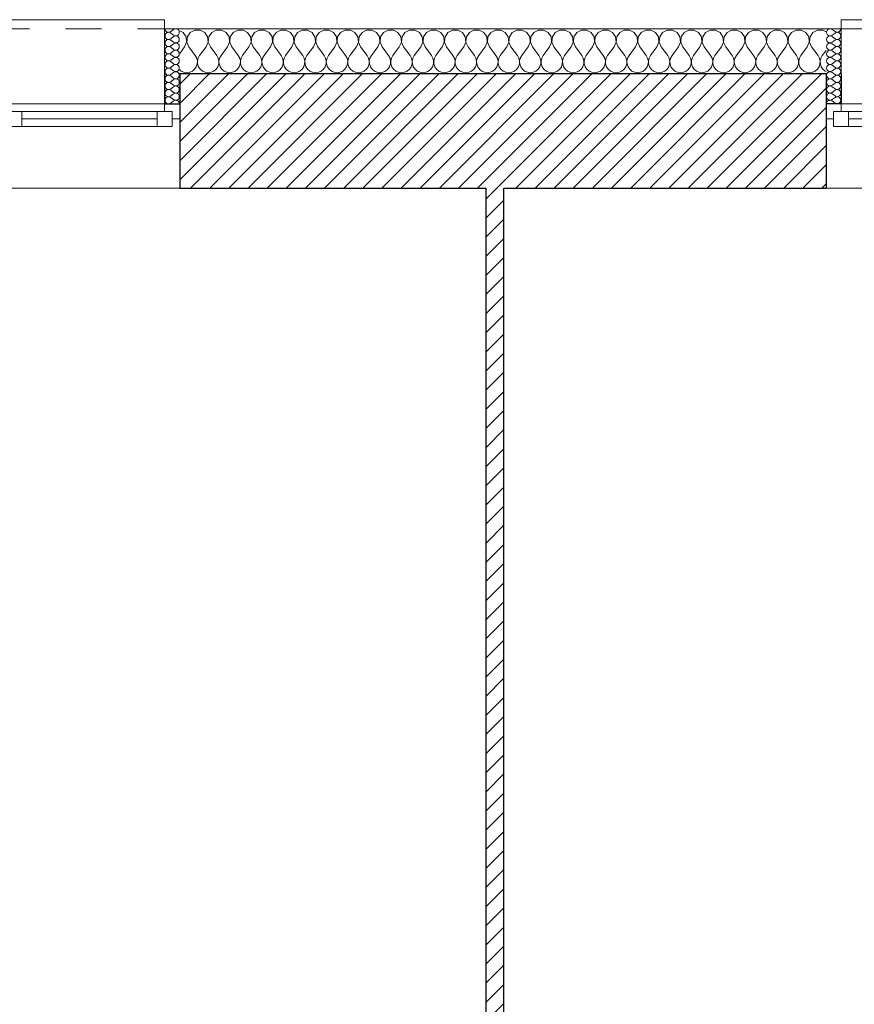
# Model space of a CAD drawing. Header units: millimetres. Extents: x 27262 to 215252, y 16288 to 306312.
# Tile 42 of 76: x 133977 to 136059, y 180096 to 182553. Entities that reach past the tile are written whole.
import ezdxf

# ---------------------------------------------------------------- set-up
doc = ezdxf.new("R2010")
doc.units = ezdxf.units.MM
doc.linetypes.add('Przerywana', pattern=[240, 120, -120])
doc.layers.add('KR_INW', color=252, linetype='Continuous')
doc.layers.add('Okna ArchiCADa', color=252, linetype='Continuous')
for name, color, linetype, lineweight in [('KR_INW_Nr_pióra__101', 252, 'Continuous', 5), ('KR_INW_Nr_pióra__102', 252, 'Continuous', 5), ('KR_INW_Nr_pióra__27', 252, 'Continuous', 25), ('KR_INW_Nr_pióra__47', 252, 'Continuous', 15), ('Okna ArchiCADa_Nr_pióra__1', 252, 'Continuous', 13), ('Okna ArchiCADa_Nr_pióra__27', 252, 'Continuous', 25)]:
    doc.layers.add(name, color=color, linetype=linetype, lineweight=lineweight)
pattern_1 = [(45, (0, 0), (-31.819804, 31.819804), [])]

# ---------------------------------------------------------------- blocks, each defined once
blk = doc.blocks.new('*X123')
at = {"layer": 'KR_INW_Nr_pióra__102', "linetype": 'Continuous'}
for p, q in [((199488.3, 121662.7), (199476.6, 121669)), ((199497.9, 121648.2), (199488.3, 121662.7)), ((199511.7, 121662.7), (199502.1, 121648.2)), ((199527, 121670.9), (199511.7, 121662.7)), ((199544.4, 121670.9), (199527, 121670.9)), ((199559.7, 121662.7), (199544.4, 121670.9)), ((199569.4, 121648.2), (199559.7, 121662.7)), ((199583.1, 121662.7), (199573.5, 121648.2)), ((199598.4, 121670.9), (199583.1, 121662.7)), ((199615.8, 121670.9), (199598.4, 121670.9)), ((199631.2, 121662.7), (199615.8, 121670.9)), ((199640.8, 121648.2), (199631.2, 121662.7)), ((199654.5, 121662.7), (199644.9, 121648.2)), ((199669.9, 121670.9), (199654.5, 121662.7)), ((199687.3, 121670.9), (199669.9, 121670.9)), ((199702.6, 121662.7), (199687.3, 121670.9)), ((199712.2, 121648.2), (199702.6, 121662.7)), ((199726, 121662.7), (199716.3, 121648.2)), ((199741.3, 121670.9), (199726, 121662.7)), ((199758.7, 121670.9), (199741.3, 121670.9)), ((199774, 121662.7), (199758.7, 121670.9)), ((199783.7, 121648.2), (199774, 121662.7)), ((199797.4, 121662.7), (199787.8, 121648.2)), ((199812.7, 121670.9), (199797.4, 121662.7)), ((199830.1, 121670.9), (199812.7, 121670.9)), ((199845.5, 121662.7), (199830.1, 121670.9)), ((199855.1, 121648.2), (199845.5, 121662.7)), ((199868.8, 121662.7), (199859.2, 121648.2)), ((199884.2, 121670.9), (199868.8, 121662.7)), ((199901.6, 121670.9), (199884.2, 121670.9)), ((199916.9, 121662.7), (199901.6, 121670.9)), ((199926.5, 121648.2), (199916.9, 121662.7)), ((199940.3, 121662.7), (199930.6, 121648.2)), ((199955.6, 121670.9), (199940.3, 121662.7)), ((199973, 121670.9), (199955.6, 121670.9)), ((199988.3, 121662.7), (199973, 121670.9)), ((199997.9, 121648.2), (199988.3, 121662.7)), ((200011.7, 121662.7), (200002.1, 121648.2)), ((200027, 121670.9), (200011.7, 121662.7)), ((200044.4, 121670.9), (200027, 121670.9)), ((200059.7, 121662.7), (200044.4, 121670.9)), ((200069.4, 121648.2), (200059.7, 121662.7)), ((200083.1, 121662.7), (200073.5, 121648.2)), ((200098.4, 121670.9), (200083.1, 121662.7)), ((200115.8, 121670.9), (200098.4, 121670.9)), ((200131.2, 121662.7), (200115.8, 121670.9)), ((200140.8, 121648.2), (200131.2, 121662.7)), ((200154.5, 121662.7), (200144.9, 121648.2)), ((200169.9, 121670.9), (200154.5, 121662.7)), ((200187.3, 121670.9), (200169.9, 121670.9)), ((200202.6, 121662.7), (200187.3, 121670.9)), ((200212.2, 121648.2), (200202.6, 121662.7)), ((200226, 121662.7), (200216.3, 121648.2)), ((200241.3, 121670.9), (200226, 121662.7)), ((200258.7, 121670.9), (200241.3, 121670.9)), ((200274, 121662.7), (200258.7, 121670.9)), ((200283.7, 121648.2), (200274, 121662.7)), ((200297.4, 121662.7), (200287.8, 121648.2)), ((200312.7, 121670.9), (200297.4, 121662.7)), ((200330.1, 121670.9), (200312.7, 121670.9)), ((200345.5, 121662.7), (200330.1, 121670.9)), ((200355.1, 121648.2), (200345.5, 121662.7)), ((200368.8, 121662.7), (200359.2, 121648.2)), ((200384.2, 121670.9), (200368.8, 121662.7)), ((200401.6, 121670.9), (200384.2, 121670.9)), ((200416.9, 121662.7), (200401.6, 121670.9)), ((200426.5, 121648.2), (200416.9, 121662.7)), ((200440.3, 121662.7), (200430.6, 121648.2)), ((200455.6, 121670.9), (200440.3, 121662.7)), ((200473, 121670.9), (200455.6, 121670.9)), ((200488.3, 121662.7), (200473, 121670.9)), ((200497.9, 121648.2), (200488.3, 121662.7)), ((200511.7, 121662.7), (200502.1, 121648.2)), ((200527, 121670.9), (200511.7, 121662.7)), ((200544.4, 121670.9), (200527, 121670.9)), ((200559.7, 121662.7), (200544.4, 121670.9)), ((200569.4, 121648.2), (200559.7, 121662.7)), ((200583.1, 121662.7), (200573.5, 121648.2)), ((200598.4, 121670.9), (200583.1, 121662.7)), ((200615.8, 121670.9), (200598.4, 121670.9)), ((200631.2, 121662.7), (200615.8, 121670.9)), ((200640.8, 121648.2), (200631.2, 121662.7)), ((200654.5, 121662.7), (200644.9, 121648.2)), ((200669.9, 121670.9), (200654.5, 121662.7)), ((200687.3, 121670.9), (200669.9, 121670.9)), ((200702.6, 121662.7), (200687.3, 121670.9)), ((200712.2, 121648.2), (200702.6, 121662.7)), ((200726, 121662.7), (200716.3, 121648.2)), ((200741.3, 121670.9), (200726, 121662.7)), ((200758.7, 121670.9), (200741.3, 121670.9)), ((200774, 121662.7), (200758.7, 121670.9)), ((200783.7, 121648.2), (200774, 121662.7)), ((200797.4, 121662.7), (200787.8, 121648.2)), ((200812.7, 121670.9), (200797.4, 121662.7)), ((200830.1, 121670.9), (200812.7, 121670.9)), ((200845.5, 121662.7), (200830.1, 121670.9)), ((200855.1, 121648.2), (200845.5, 121662.7)), ((200868.8, 121662.7), (200859.2, 121648.2)), ((200884.2, 121670.9), (200868.8, 121662.7)), ((200901.6, 121670.9), (200884.2, 121670.9)), ((200916.9, 121662.7), (200901.6, 121670.9)), ((200926.5, 121648.2), (200916.9, 121662.7)), ((200940.3, 121662.7), (200930.6, 121648.2)), ((200955.6, 121670.9), (200940.3, 121662.7)), ((200973, 121670.9), (200955.6, 121670.9)), ((200988.3, 121662.7), (200973, 121670.9)), ((200997.9, 121648.2), (200988.3, 121662.7)), ((201011.7, 121662.7), (201002.1, 121648.2)), ((201027, 121670.9), (201011.7, 121662.7)), ((201044.4, 121670.9), (201027, 121670.9)), ((201059.7, 121662.7), (201044.4, 121670.9)), ((201069.4, 121648.2), (201059.7, 121662.7)), ((201083.1, 121662.7), (201073.5, 121648.2)), ((201098.4, 121670.9), (201083.1, 121662.7)), ((201115.8, 121670.9), (201098.4, 121670.9)), ((201131.2, 121662.7), (201115.8, 121670.9)), ((201140.8, 121648.2), (201131.2, 121662.7)), ((201154.5, 121662.7), (201144.9, 121648.2)), ((201169.9, 121670.9), (201154.5, 121662.7)), ((201187.3, 121670.9), (201169.9, 121670.9)), ((201202.6, 121662.7), (201187.3, 121670.9)), ((201212.2, 121648.2), (201202.6, 121662.7)), ((201226, 121662.7), (201216.3, 121648.2)), ((201241.3, 121670.9), (201226, 121662.7)), ((201258.7, 121670.9), (201241.3, 121670.9)), ((201274, 121662.7), (201258.7, 121670.9)), ((201283.7, 121648.2), (201274, 121662.7)), ((201297.4, 121662.7), (201287.8, 121648.2)), ((201312.7, 121670.9), (201297.4, 121662.7)), ((201330.1, 121670.9), (201312.7, 121670.9)), ((201345.5, 121662.7), (201330.1, 121670.9)), ((201355.1, 121648.2), (201345.5, 121662.7)), ((201368.8, 121662.7), (201359.2, 121648.2)), ((201384.2, 121670.9), (201368.8, 121662.7)), ((201401.6, 121670.9), (201384.2, 121670.9)), ((201416.9, 121662.7), (201401.6, 121670.9)), ((201426.5, 121648.2), (201416.9, 121662.7)), ((201440.3, 121662.7), (201430.6, 121648.2)), ((201455.6, 121670.9), (201440.3, 121662.7)), ((201473, 121670.9), (201455.6, 121670.9)), ((201488.3, 121662.7), (201473, 121670.9)), ((201497.9, 121648.2), (201488.3, 121662.7)), ((201511.7, 121662.7), (201502.1, 121648.2)), ((201527, 121670.9), (201511.7, 121662.7)), ((201544.4, 121670.9), (201527, 121670.9)), ((201559.7, 121662.7), (201544.4, 121670.9)), ((201569.4, 121648.2), (201559.7, 121662.7)), ((201583.1, 121662.7), (201573.5, 121648.2)), ((201598.4, 121670.9), (201583.1, 121662.7)), ((201615.8, 121670.9), (201598.4, 121670.9)), ((201626.9, 121665), (201615.8, 121670.9)), ((199492.9, 121614.9), (199499.6, 121630.9)), ((199499.6, 121630.9), (199497.9, 121648.2)), ((199502.1, 121648.2), (199500.4, 121630.9)), ((199500.4, 121630.9), (199507.1, 121614.9)), ((199564.3, 121614.9), (199571, 121630.9)), ((199571, 121630.9), (199569.4, 121648.2)), ((199573.5, 121648.2), (199571.8, 121630.9)), ((199571.8, 121630.9), (199578.6, 121614.9)), ((199635.7, 121614.9), (199642.4, 121630.9)), ((199642.4, 121630.9), (199640.8, 121648.2)), ((199644.9, 121648.2), (199643.3, 121630.9)), ((199643.3, 121630.9), (199650, 121614.9)), ((199707.1, 121614.9), (199713.9, 121630.9)), ((199713.9, 121630.9), (199712.2, 121648.2)), ((199716.3, 121648.2), (199714.7, 121630.9)), ((199714.7, 121630.9), (199721.4, 121614.9)), ((199778.6, 121614.9), (199785.3, 121630.9)), ((199785.3, 121630.9), (199783.7, 121648.2)), ((199787.8, 121648.2), (199786.1, 121630.9)), ((199786.1, 121630.9), (199792.9, 121614.9)), ((199850, 121614.9), (199856.7, 121630.9)), ((199856.7, 121630.9), (199855.1, 121648.2)), ((199859.2, 121648.2), (199857.6, 121630.9)), ((199857.6, 121630.9), (199864.3, 121614.9)), ((199921.4, 121614.9), (199928.2, 121630.9)), ((199928.2, 121630.9), (199926.5, 121648.2)), ((199930.6, 121648.2), (199929, 121630.9)), ((199929, 121630.9), (199935.7, 121614.9)), ((199992.9, 121614.9), (199999.6, 121630.9)), ((199999.6, 121630.9), (199997.9, 121648.2)), ((200002.1, 121648.2), (200000.4, 121630.9)), ((200000.4, 121630.9), (200007.1, 121614.9)), ((200064.3, 121614.9), (200071, 121630.9)), ((200071, 121630.9), (200069.4, 121648.2)), ((200073.5, 121648.2), (200071.8, 121630.9)), ((200071.8, 121630.9), (200078.6, 121614.9)), ((200135.7, 121614.9), (200142.4, 121630.9)), ((200142.4, 121630.9), (200140.8, 121648.2)), ((200144.9, 121648.2), (200143.3, 121630.9)), ((200143.3, 121630.9), (200150, 121614.9)), ((200207.1, 121614.9), (200213.9, 121630.9)), ((200213.9, 121630.9), (200212.2, 121648.2)), ((200216.3, 121648.2), (200214.7, 121630.9)), ((200214.7, 121630.9), (200221.4, 121614.9)), ((200278.6, 121614.9), (200285.3, 121630.9)), ((200285.3, 121630.9), (200283.7, 121648.2)), ((200287.8, 121648.2), (200286.1, 121630.9)), ((200286.1, 121630.9), (200292.9, 121614.9)), ((200350, 121614.9), (200356.7, 121630.9)), ((200356.7, 121630.9), (200355.1, 121648.2)), ((200359.2, 121648.2), (200357.6, 121630.9)), ((200357.6, 121630.9), (200364.3, 121614.9)), ((200421.4, 121614.9), (200428.2, 121630.9)), ((200428.2, 121630.9), (200426.5, 121648.2)), ((200430.6, 121648.2), (200429, 121630.9)), ((200429, 121630.9), (200435.7, 121614.9)), ((200492.9, 121614.9), (200499.6, 121630.9)), ((200499.6, 121630.9), (200497.9, 121648.2)), ((200502.1, 121648.2), (200500.4, 121630.9)), ((200500.4, 121630.9), (200507.1, 121614.9)), ((200564.3, 121614.9), (200571, 121630.9)), ((200571, 121630.9), (200569.4, 121648.2)), ((200573.5, 121648.2), (200571.8, 121630.9)), ((200571.8, 121630.9), (200578.6, 121614.9)), ((200635.7, 121614.9), (200642.4, 121630.9)), ((200642.4, 121630.9), (200640.8, 121648.2)), ((200644.9, 121648.2), (200643.3, 121630.9)), ((200643.3, 121630.9), (200650, 121614.9)), ((200707.1, 121614.9), (200713.9, 121630.9)), ((200713.9, 121630.9), (200712.2, 121648.2)), ((200716.3, 121648.2), (200714.7, 121630.9)), ((200714.7, 121630.9), (200721.4, 121614.9)), ((200778.6, 121614.9), (200785.3, 121630.9)), ((200785.3, 121630.9), (200783.7, 121648.2)), ((200787.8, 121648.2), (200786.1, 121630.9)), ((200786.1, 121630.9), (200792.9, 121614.9)), ((200850, 121614.9), (200856.7, 121630.9)), ((200856.7, 121630.9), (200855.1, 121648.2)), ((200859.2, 121648.2), (200857.6, 121630.9)), ((200857.6, 121630.9), (200864.3, 121614.9)), ((200921.4, 121614.9), (200928.2, 121630.9)), ((200928.2, 121630.9), (200926.5, 121648.2)), ((200930.6, 121648.2), (200929, 121630.9)), ((200929, 121630.9), (200935.7, 121614.9)), ((200992.9, 121614.9), (200999.6, 121630.9)), ((200999.6, 121630.9), (200997.9, 121648.2)), ((201002.1, 121648.2), (201000.4, 121630.9)), ((201000.4, 121630.9), (201007.1, 121614.9)), ((201064.3, 121614.9), (201071, 121630.9)), ((201071, 121630.9), (201069.4, 121648.2)), ((201073.5, 121648.2), (201071.8, 121630.9)), ((201071.8, 121630.9), (201078.6, 121614.9)), ((201135.7, 121614.9), (201142.4, 121630.9)), ((201142.4, 121630.9), (201140.8, 121648.2)), ((201144.9, 121648.2), (201143.3, 121630.9)), ((201143.3, 121630.9), (201150, 121614.9)), ((201207.1, 121614.9), (201213.9, 121630.9)), ((201213.9, 121630.9), (201212.2, 121648.2)), ((201216.3, 121648.2), (201214.7, 121630.9)), ((201214.7, 121630.9), (201221.4, 121614.9)), ((201278.6, 121614.9), (201285.3, 121630.9)), ((201285.3, 121630.9), (201283.7, 121648.2)), ((201287.8, 121648.2), (201286.1, 121630.9)), ((201286.1, 121630.9), (201292.9, 121614.9)), ((201350, 121614.9), (201356.7, 121630.9)), ((201356.7, 121630.9), (201355.1, 121648.2)), ((201359.2, 121648.2), (201357.6, 121630.9)), ((201357.6, 121630.9), (201364.3, 121614.9)), ((201421.4, 121614.9), (201428.2, 121630.9)), ((201428.2, 121630.9), (201426.5, 121648.2)), ((201430.6, 121648.2), (201429, 121630.9)), ((201429, 121630.9), (201435.7, 121614.9)), ((201492.9, 121614.9), (201499.6, 121630.9)), ((201499.6, 121630.9), (201497.9, 121648.2)), ((201502.1, 121648.2), (201500.4, 121630.9)), ((201500.4, 121630.9), (201507.1, 121614.9)), ((201564.3, 121614.9), (201571, 121630.9)), ((201571, 121630.9), (201569.4, 121648.2)), ((201573.5, 121648.2), (201571.8, 121630.9)), ((201571.8, 121630.9), (201578.6, 121614.9)), ((199492.9, 121614.9), (199476.6, 121593.2)), ((199507.1, 121614.9), (199528.6, 121586.3)), ((199564.3, 121614.9), (199542.9, 121586.3)), ((199578.6, 121614.9), (199600, 121586.3)), ((199635.7, 121614.9), (199614.3, 121586.3)), ((199650, 121614.9), (199671.4, 121586.3)), ((199707.1, 121614.9), (199685.7, 121586.3)), ((199721.4, 121614.9), (199742.9, 121586.3)), ((199778.6, 121614.9), (199757.1, 121586.3)), ((199792.9, 121614.9), (199814.3, 121586.3)), ((199850, 121614.9), (199828.6, 121586.3)), ((199864.3, 121614.9), (199885.7, 121586.3)), ((199921.4, 121614.9), (199900, 121586.3)), ((199935.7, 121614.9), (199957.1, 121586.3)), ((199992.9, 121614.9), (199971.4, 121586.3)), ((200007.1, 121614.9), (200028.6, 121586.3)), ((200064.3, 121614.9), (200042.9, 121586.3)), ((200078.6, 121614.9), (200100, 121586.3)), ((200135.7, 121614.9), (200114.3, 121586.3)), ((200150, 121614.9), (200171.4, 121586.3)), ((200207.1, 121614.9), (200185.7, 121586.3)), ((200221.4, 121614.9), (200242.9, 121586.3)), ((200278.6, 121614.9), (200257.1, 121586.3)), ((200292.9, 121614.9), (200314.3, 121586.3)), ((200350, 121614.9), (200328.6, 121586.3)), ((200364.3, 121614.9), (200385.7, 121586.3)), ((200421.4, 121614.9), (200400, 121586.3)), ((200435.7, 121614.9), (200457.1, 121586.3)), ((200492.9, 121614.9), (200471.4, 121586.3)), ((200507.1, 121614.9), (200528.6, 121586.3)), ((200564.3, 121614.9), (200542.9, 121586.3)), ((200578.6, 121614.9), (200600, 121586.3)), ((200635.7, 121614.9), (200614.3, 121586.3)), ((200650, 121614.9), (200671.4, 121586.3)), ((200707.1, 121614.9), (200685.7, 121586.3)), ((200721.4, 121614.9), (200742.9, 121586.3)), ((200778.6, 121614.9), (200757.1, 121586.3)), ((200792.9, 121614.9), (200814.3, 121586.3)), ((200850, 121614.9), (200828.6, 121586.3)), ((200864.3, 121614.9), (200885.7, 121586.3)), ((200921.4, 121614.9), (200900, 121586.3)), ((200935.7, 121614.9), (200957.1, 121586.3)), ((200992.9, 121614.9), (200971.4, 121586.3)), ((201007.1, 121614.9), (201028.6, 121586.3)), ((201064.3, 121614.9), (201042.9, 121586.3)), ((201078.6, 121614.9), (201100, 121586.3)), ((201135.7, 121614.9), (201114.3, 121586.3)), ((201150, 121614.9), (201171.4, 121586.3)), ((201207.1, 121614.9), (201185.7, 121586.3)), ((201221.4, 121614.9), (201242.9, 121586.3)), ((201278.6, 121614.9), (201257.1, 121586.3)), ((201292.9, 121614.9), (201314.3, 121586.3)), ((201350, 121614.9), (201328.6, 121586.3)), ((201364.3, 121614.9), (201385.7, 121586.3)), ((201421.4, 121614.9), (201400, 121586.3)), ((201435.7, 121614.9), (201457.1, 121586.3)), ((201492.9, 121614.9), (201471.4, 121586.3)), ((201507.1, 121614.9), (201528.6, 121586.3)), ((201564.3, 121614.9), (201542.9, 121586.3)), ((201578.6, 121614.9), (201600, 121586.3)), ((201626.9, 121603.1), (201614.3, 121586.3)), ((199533.3, 121577.7), (199528.6, 121586.3)), ((199535.6, 121568.1), (199533.3, 121577.7)), ((199535.1, 121558.2), (199535.6, 121568.1)), ((199538.1, 121577.7), (199535.9, 121568.1)), ((199535.9, 121568.1), (199536.3, 121558.2)), ((199542.9, 121586.3), (199538.1, 121577.7)), ((199604.8, 121577.7), (199600, 121586.3)), ((199607, 121568.1), (199604.8, 121577.7)), ((199606.5, 121558.2), (199607, 121568.1)), ((199609.5, 121577.7), (199607.3, 121568.1)), ((199607.3, 121568.1), (199607.8, 121558.2)), ((199614.3, 121586.3), (199609.5, 121577.7)), ((199676.2, 121577.7), (199671.4, 121586.3)), ((199678.4, 121568.1), (199676.2, 121577.7)), ((199677.9, 121558.2), (199678.4, 121568.1)), ((199680.9, 121577.7), (199678.7, 121568.1)), ((199678.7, 121568.1), (199679.2, 121558.2)), ((199685.7, 121586.3), (199680.9, 121577.7)), ((199747.6, 121577.7), (199742.9, 121586.3)), ((199749.9, 121568.1), (199747.6, 121577.7)), ((199749.4, 121558.2), (199749.9, 121568.1)), ((199752.4, 121577.7), (199750.1, 121568.1)), ((199750.1, 121568.1), (199750.6, 121558.2)), ((199757.1, 121586.3), (199752.4, 121577.7)), ((199819.1, 121577.7), (199814.3, 121586.3)), ((199821.3, 121568.1), (199819.1, 121577.7)), ((199820.8, 121558.2), (199821.3, 121568.1)), ((199823.8, 121577.7), (199821.6, 121568.1)), ((199821.6, 121568.1), (199822.1, 121558.2)), ((199828.6, 121586.3), (199823.8, 121577.7)), ((199890.5, 121577.7), (199885.7, 121586.3)), ((199892.7, 121568.1), (199890.5, 121577.7)), ((199892.2, 121558.2), (199892.7, 121568.1)), ((199895.2, 121577.7), (199893, 121568.1)), ((199893, 121568.1), (199893.5, 121558.2)), ((199900, 121586.3), (199895.2, 121577.7)), ((199961.9, 121577.7), (199957.1, 121586.3)), ((199964.1, 121568.1), (199961.9, 121577.7)), ((199963.7, 121558.2), (199964.1, 121568.1)), ((199966.7, 121577.7), (199964.4, 121568.1)), ((199964.4, 121568.1), (199964.9, 121558.2)), ((199971.4, 121586.3), (199966.7, 121577.7)), ((200033.3, 121577.7), (200028.6, 121586.3)), ((200035.6, 121568.1), (200033.3, 121577.7)), ((200035.1, 121558.2), (200035.6, 121568.1)), ((200038.1, 121577.7), (200035.9, 121568.1)), ((200035.9, 121568.1), (200036.3, 121558.2)), ((200042.9, 121586.3), (200038.1, 121577.7)), ((200104.8, 121577.7), (200100, 121586.3)), ((200107, 121568.1), (200104.8, 121577.7)), ((200106.5, 121558.2), (200107, 121568.1)), ((200109.5, 121577.7), (200107.3, 121568.1)), ((200107.3, 121568.1), (200107.8, 121558.2)), ((200114.3, 121586.3), (200109.5, 121577.7)), ((200176.2, 121577.7), (200171.4, 121586.3)), ((200178.4, 121568.1), (200176.2, 121577.7)), ((200177.9, 121558.2), (200178.4, 121568.1)), ((200180.9, 121577.7), (200178.7, 121568.1)), ((200178.7, 121568.1), (200179.2, 121558.2)), ((200185.7, 121586.3), (200180.9, 121577.7)), ((200247.6, 121577.7), (200242.9, 121586.3)), ((200249.9, 121568.1), (200247.6, 121577.7)), ((200249.4, 121558.2), (200249.9, 121568.1)), ((200252.4, 121577.7), (200250.1, 121568.1)), ((200250.1, 121568.1), (200250.6, 121558.2)), ((200257.1, 121586.3), (200252.4, 121577.7)), ((200319.1, 121577.7), (200314.3, 121586.3)), ((200321.3, 121568.1), (200319.1, 121577.7)), ((200320.8, 121558.2), (200321.3, 121568.1)), ((200323.8, 121577.7), (200321.6, 121568.1)), ((200321.6, 121568.1), (200322.1, 121558.2)), ((200328.6, 121586.3), (200323.8, 121577.7)), ((200390.5, 121577.7), (200385.7, 121586.3)), ((200392.7, 121568.1), (200390.5, 121577.7)), ((200392.2, 121558.2), (200392.7, 121568.1)), ((200395.2, 121577.7), (200393, 121568.1)), ((200393, 121568.1), (200393.5, 121558.2)), ((200400, 121586.3), (200395.2, 121577.7)), ((200461.9, 121577.7), (200457.1, 121586.3)), ((200464.1, 121568.1), (200461.9, 121577.7)), ((200463.7, 121558.2), (200464.1, 121568.1)), ((200466.7, 121577.7), (200464.4, 121568.1)), ((200464.4, 121568.1), (200464.9, 121558.2)), ((200471.4, 121586.3), (200466.7, 121577.7)), ((200533.3, 121577.7), (200528.6, 121586.3)), ((200535.6, 121568.1), (200533.3, 121577.7)), ((200535.1, 121558.2), (200535.6, 121568.1)), ((200538.1, 121577.7), (200535.9, 121568.1)), ((200535.9, 121568.1), (200536.3, 121558.2)), ((200542.9, 121586.3), (200538.1, 121577.7)), ((200604.8, 121577.7), (200600, 121586.3)), ((200607, 121568.1), (200604.8, 121577.7)), ((200606.5, 121558.2), (200607, 121568.1)), ((200609.5, 121577.7), (200607.3, 121568.1)), ((200607.3, 121568.1), (200607.8, 121558.2)), ((200614.3, 121586.3), (200609.5, 121577.7)), ((200676.2, 121577.7), (200671.4, 121586.3)), ((200678.4, 121568.1), (200676.2, 121577.7)), ((200677.9, 121558.2), (200678.4, 121568.1)), ((200680.9, 121577.7), (200678.7, 121568.1)), ((200678.7, 121568.1), (200679.2, 121558.2)), ((200685.7, 121586.3), (200680.9, 121577.7)), ((200747.6, 121577.7), (200742.9, 121586.3)), ((200749.9, 121568.1), (200747.6, 121577.7)), ((200749.4, 121558.2), (200749.9, 121568.1)), ((200752.4, 121577.7), (200750.1, 121568.1)), ((200750.1, 121568.1), (200750.6, 121558.2)), ((200757.1, 121586.3), (200752.4, 121577.7)), ((200819.1, 121577.7), (200814.3, 121586.3)), ((200821.3, 121568.1), (200819.1, 121577.7)), ((200820.8, 121558.2), (200821.3, 121568.1)), ((200823.8, 121577.7), (200821.6, 121568.1)), ((200821.6, 121568.1), (200822.1, 121558.2)), ((200828.6, 121586.3), (200823.8, 121577.7)), ((200890.5, 121577.7), (200885.7, 121586.3)), ((200892.7, 121568.1), (200890.5, 121577.7)), ((200892.2, 121558.2), (200892.7, 121568.1)), ((200895.2, 121577.7), (200893, 121568.1)), ((200893, 121568.1), (200893.5, 121558.2)), ((200900, 121586.3), (200895.2, 121577.7)), ((200961.9, 121577.7), (200957.1, 121586.3)), ((200964.1, 121568.1), (200961.9, 121577.7)), ((200963.7, 121558.2), (200964.1, 121568.1)), ((200966.7, 121577.7), (200964.4, 121568.1)), ((200964.4, 121568.1), (200964.9, 121558.2)), ((200971.4, 121586.3), (200966.7, 121577.7)), ((201033.3, 121577.7), (201028.6, 121586.3)), ((201035.6, 121568.1), (201033.3, 121577.7)), ((201035.1, 121558.2), (201035.6, 121568.1)), ((201038.1, 121577.7), (201035.9, 121568.1)), ((201035.9, 121568.1), (201036.3, 121558.2)), ((201042.9, 121586.3), (201038.1, 121577.7)), ((201104.8, 121577.7), (201100, 121586.3)), ((201107, 121568.1), (201104.8, 121577.7)), ((201106.5, 121558.2), (201107, 121568.1)), ((201109.5, 121577.7), (201107.3, 121568.1)), ((201107.3, 121568.1), (201107.8, 121558.2)), ((201114.3, 121586.3), (201109.5, 121577.7)), ((201176.2, 121577.7), (201171.4, 121586.3)), ((201178.4, 121568.1), (201176.2, 121577.7)), ((201177.9, 121558.2), (201178.4, 121568.1)), ((201180.9, 121577.7), (201178.7, 121568.1)), ((201178.7, 121568.1), (201179.2, 121558.2)), ((201185.7, 121586.3), (201180.9, 121577.7)), ((201247.6, 121577.7), (201242.9, 121586.3)), ((201249.9, 121568.1), (201247.6, 121577.7)), ((201249.4, 121558.2), (201249.9, 121568.1)), ((201252.4, 121577.7), (201250.1, 121568.1)), ((201250.1, 121568.1), (201250.6, 121558.2)), ((201257.1, 121586.3), (201252.4, 121577.7)), ((201319.1, 121577.7), (201314.3, 121586.3)), ((201321.3, 121568.1), (201319.1, 121577.7)), ((201320.8, 121558.2), (201321.3, 121568.1)), ((201323.8, 121577.7), (201321.6, 121568.1)), ((201321.6, 121568.1), (201322.1, 121558.2)), ((201328.6, 121586.3), (201323.8, 121577.7)), ((201390.5, 121577.7), (201385.7, 121586.3)), ((201392.7, 121568.1), (201390.5, 121577.7)), ((201392.2, 121558.2), (201392.7, 121568.1)), ((201395.2, 121577.7), (201393, 121568.1)), ((201393, 121568.1), (201393.5, 121558.2)), ((201400, 121586.3), (201395.2, 121577.7)), ((201461.9, 121577.7), (201457.1, 121586.3)), ((201464.1, 121568.1), (201461.9, 121577.7)), ((201463.7, 121558.2), (201464.1, 121568.1)), ((201466.7, 121577.7), (201464.4, 121568.1)), ((201464.4, 121568.1), (201464.9, 121558.2)), ((201471.4, 121586.3), (201466.7, 121577.7)), ((201533.3, 121577.7), (201528.6, 121586.3)), ((201535.6, 121568.1), (201533.3, 121577.7)), ((201535.1, 121558.2), (201535.6, 121568.1)), ((201538.1, 121577.7), (201535.9, 121568.1)), ((201535.9, 121568.1), (201536.3, 121558.2)), ((201542.9, 121586.3), (201538.1, 121577.7)), ((201604.8, 121577.7), (201600, 121586.3)), ((201607, 121568.1), (201604.8, 121577.7)), ((201606.5, 121558.2), (201607, 121568.1)), ((201609.5, 121577.7), (201607.3, 121568.1)), ((201607.3, 121568.1), (201607.8, 121558.2)), ((201614.3, 121586.3), (201609.5, 121577.7)), ((199476.6, 121538.4), (199481.2, 121534.5)), ((199481.2, 121534.5), (199490.2, 121530.5)), ((199490.2, 121530.5), (199500, 121529.2)), ((199500, 121529.2), (199509.8, 121530.5)), ((199509.8, 121530.5), (199518.8, 121534.5)), ((199518.8, 121534.5), (199526.4, 121540.8)), ((199526.4, 121540.8), (199531.9, 121548.9)), ((199531.9, 121548.9), (199535.1, 121558.2)), ((199536.3, 121558.2), (199539.5, 121548.9)), ((199539.5, 121548.9), (199545.1, 121540.8)), ((199545.1, 121540.8), (199552.7, 121534.5)), ((199552.7, 121534.5), (199561.7, 121530.5)), ((199561.7, 121530.5), (199571.4, 121529.2)), ((199571.4, 121529.2), (199581.2, 121530.5)), ((199581.2, 121530.5), (199590.2, 121534.5)), ((199590.2, 121534.5), (199597.8, 121540.8)), ((199597.8, 121540.8), (199603.4, 121548.9)), ((199603.4, 121548.9), (199606.5, 121558.2)), ((199607.8, 121558.2), (199610.9, 121548.9)), ((199610.9, 121548.9), (199616.5, 121540.8)), ((199616.5, 121540.8), (199624.1, 121534.5)), ((199624.1, 121534.5), (199633.1, 121530.5)), ((199633.1, 121530.5), (199642.9, 121529.2)), ((199642.9, 121529.2), (199652.6, 121530.5)), ((199652.6, 121530.5), (199661.6, 121534.5)), ((199661.6, 121534.5), (199669.2, 121540.8)), ((199669.2, 121540.8), (199674.8, 121548.9)), ((199674.8, 121548.9), (199677.9, 121558.2)), ((199679.2, 121558.2), (199682.3, 121548.9)), ((199682.3, 121548.9), (199687.9, 121540.8)), ((199687.9, 121540.8), (199695.5, 121534.5)), ((199695.5, 121534.5), (199704.5, 121530.5)), ((199704.5, 121530.5), (199714.3, 121529.2)), ((199714.3, 121529.2), (199724, 121530.5)), ((199724, 121530.5), (199733.1, 121534.5)), ((199733.1, 121534.5), (199740.6, 121540.8)), ((199740.6, 121540.8), (199746.2, 121548.9)), ((199746.2, 121548.9), (199749.4, 121558.2)), ((199750.6, 121558.2), (199753.8, 121548.9)), ((199753.8, 121548.9), (199759.4, 121540.8)), ((199759.4, 121540.8), (199766.9, 121534.5)), ((199766.9, 121534.5), (199776, 121530.5)), ((199776, 121530.5), (199785.7, 121529.2)), ((199785.7, 121529.2), (199795.5, 121530.5)), ((199795.5, 121530.5), (199804.5, 121534.5)), ((199804.5, 121534.5), (199812.1, 121540.8)), ((199812.1, 121540.8), (199817.7, 121548.9)), ((199817.7, 121548.9), (199820.8, 121558.2)), ((199822.1, 121558.2), (199825.2, 121548.9)), ((199825.2, 121548.9), (199830.8, 121540.8)), ((199830.8, 121540.8), (199838.4, 121534.5)), ((199838.4, 121534.5), (199847.4, 121530.5)), ((199847.4, 121530.5), (199857.1, 121529.2)), ((199857.1, 121529.2), (199866.9, 121530.5)), ((199866.9, 121530.5), (199875.9, 121534.5)), ((199875.9, 121534.5), (199883.5, 121540.8)), ((199883.5, 121540.8), (199889.1, 121548.9)), ((199889.1, 121548.9), (199892.2, 121558.2)), ((199893.5, 121558.2), (199896.6, 121548.9)), ((199896.6, 121548.9), (199902.2, 121540.8)), ((199902.2, 121540.8), (199909.8, 121534.5)), ((199909.8, 121534.5), (199918.8, 121530.5)), ((199918.8, 121530.5), (199928.6, 121529.2)), ((199928.6, 121529.2), (199938.3, 121530.5)), ((199938.3, 121530.5), (199947.3, 121534.5)), ((199947.3, 121534.5), (199954.9, 121540.8)), ((199954.9, 121540.8), (199960.5, 121548.9)), ((199960.5, 121548.9), (199963.7, 121558.2)), ((199964.9, 121558.2), (199968.1, 121548.9)), ((199968.1, 121548.9), (199973.6, 121540.8)), ((199973.6, 121540.8), (199981.2, 121534.5)), ((199981.2, 121534.5), (199990.2, 121530.5)), ((199990.2, 121530.5), (200000, 121529.2)), ((200000, 121529.2), (200009.8, 121530.5)), ((200009.8, 121530.5), (200018.8, 121534.5)), ((200018.8, 121534.5), (200026.4, 121540.8)), ((200026.4, 121540.8), (200031.9, 121548.9)), ((200031.9, 121548.9), (200035.1, 121558.2)), ((200036.3, 121558.2), (200039.5, 121548.9)), ((200039.5, 121548.9), (200045.1, 121540.8)), ((200045.1, 121540.8), (200052.7, 121534.5)), ((200052.7, 121534.5), (200061.7, 121530.5)), ((200061.7, 121530.5), (200071.4, 121529.2)), ((200071.4, 121529.2), (200081.2, 121530.5)), ((200081.2, 121530.5), (200090.2, 121534.5)), ((200090.2, 121534.5), (200097.8, 121540.8)), ((200097.8, 121540.8), (200103.4, 121548.9)), ((200103.4, 121548.9), (200106.5, 121558.2)), ((200107.8, 121558.2), (200110.9, 121548.9)), ((200110.9, 121548.9), (200116.5, 121540.8)), ((200116.5, 121540.8), (200124.1, 121534.5)), ((200124.1, 121534.5), (200133.1, 121530.5)), ((200133.1, 121530.5), (200142.9, 121529.2)), ((200142.9, 121529.2), (200152.6, 121530.5)), ((200152.6, 121530.5), (200161.6, 121534.5)), ((200161.6, 121534.5), (200169.2, 121540.8)), ((200169.2, 121540.8), (200174.8, 121548.9)), ((200174.8, 121548.9), (200177.9, 121558.2)), ((200179.2, 121558.2), (200182.3, 121548.9)), ((200182.3, 121548.9), (200187.9, 121540.8)), ((200187.9, 121540.8), (200195.5, 121534.5)), ((200195.5, 121534.5), (200204.5, 121530.5)), ((200204.5, 121530.5), (200214.3, 121529.2)), ((200214.3, 121529.2), (200224, 121530.5)), ((200224, 121530.5), (200233.1, 121534.5)), ((200233.1, 121534.5), (200240.6, 121540.8)), ((200240.6, 121540.8), (200246.2, 121548.9)), ((200246.2, 121548.9), (200249.4, 121558.2)), ((200250.6, 121558.2), (200253.8, 121548.9)), ((200253.8, 121548.9), (200259.4, 121540.8)), ((200259.4, 121540.8), (200266.9, 121534.5)), ((200266.9, 121534.5), (200276, 121530.5)), ((200276, 121530.5), (200285.7, 121529.2)), ((200285.7, 121529.2), (200295.5, 121530.5)), ((200295.5, 121530.5), (200304.5, 121534.5)), ((200304.5, 121534.5), (200312.1, 121540.8)), ((200312.1, 121540.8), (200317.7, 121548.9)), ((200317.7, 121548.9), (200320.8, 121558.2)), ((200322.1, 121558.2), (200325.2, 121548.9)), ((200325.2, 121548.9), (200330.8, 121540.8)), ((200330.8, 121540.8), (200338.4, 121534.5)), ((200338.4, 121534.5), (200347.4, 121530.5)), ((200347.4, 121530.5), (200357.1, 121529.2)), ((200357.1, 121529.2), (200366.9, 121530.5)), ((200366.9, 121530.5), (200375.9, 121534.5)), ((200375.9, 121534.5), (200383.5, 121540.8)), ((200383.5, 121540.8), (200389.1, 121548.9)), ((200389.1, 121548.9), (200392.2, 121558.2)), ((200393.5, 121558.2), (200396.6, 121548.9)), ((200396.6, 121548.9), (200402.2, 121540.8)), ((200402.2, 121540.8), (200409.8, 121534.5)), ((200409.8, 121534.5), (200418.8, 121530.5)), ((200418.8, 121530.5), (200428.6, 121529.2)), ((200428.6, 121529.2), (200438.3, 121530.5)), ((200438.3, 121530.5), (200447.3, 121534.5)), ((200447.3, 121534.5), (200454.9, 121540.8)), ((200454.9, 121540.8), (200460.5, 121548.9)), ((200460.5, 121548.9), (200463.7, 121558.2)), ((200464.9, 121558.2), (200468.1, 121548.9)), ((200468.1, 121548.9), (200473.6, 121540.8)), ((200473.6, 121540.8), (200481.2, 121534.5)), ((200481.2, 121534.5), (200490.2, 121530.5)), ((200490.2, 121530.5), (200500, 121529.2)), ((200500, 121529.2), (200509.8, 121530.5)), ((200509.8, 121530.5), (200518.8, 121534.5)), ((200518.8, 121534.5), (200526.4, 121540.8)), ((200526.4, 121540.8), (200531.9, 121548.9)), ((200531.9, 121548.9), (200535.1, 121558.2)), ((200536.3, 121558.2), (200539.5, 121548.9)), ((200539.5, 121548.9), (200545.1, 121540.8)), ((200545.1, 121540.8), (200552.7, 121534.5)), ((200552.7, 121534.5), (200561.7, 121530.5)), ((200561.7, 121530.5), (200571.4, 121529.2)), ((200571.4, 121529.2), (200581.2, 121530.5)), ((200581.2, 121530.5), (200590.2, 121534.5)), ((200590.2, 121534.5), (200597.8, 121540.8)), ((200597.8, 121540.8), (200603.4, 121548.9)), ((200603.4, 121548.9), (200606.5, 121558.2)), ((200607.8, 121558.2), (200610.9, 121548.9)), ((200610.9, 121548.9), (200616.5, 121540.8)), ((200616.5, 121540.8), (200624.1, 121534.5)), ((200624.1, 121534.5), (200633.1, 121530.5)), ((200633.1, 121530.5), (200642.9, 121529.2)), ((200642.9, 121529.2), (200652.6, 121530.5)), ((200652.6, 121530.5), (200661.6, 121534.5)), ((200661.6, 121534.5), (200669.2, 121540.8)), ((200669.2, 121540.8), (200674.8, 121548.9)), ((200674.8, 121548.9), (200677.9, 121558.2)), ((200679.2, 121558.2), (200682.3, 121548.9)), ((200682.3, 121548.9), (200687.9, 121540.8)), ((200687.9, 121540.8), (200695.5, 121534.5)), ((200695.5, 121534.5), (200704.5, 121530.5)), ((200704.5, 121530.5), (200714.3, 121529.2)), ((200714.3, 121529.2), (200724, 121530.5)), ((200724, 121530.5), (200733.1, 121534.5)), ((200733.1, 121534.5), (200740.6, 121540.8)), ((200740.6, 121540.8), (200746.2, 121548.9)), ((200746.2, 121548.9), (200749.4, 121558.2)), ((200750.6, 121558.2), (200753.8, 121548.9)), ((200753.8, 121548.9), (200759.4, 121540.8)), ((200759.4, 121540.8), (200766.9, 121534.5)), ((200766.9, 121534.5), (200776, 121530.5)), ((200776, 121530.5), (200785.7, 121529.2)), ((200785.7, 121529.2), (200795.5, 121530.5)), ((200795.5, 121530.5), (200804.5, 121534.5)), ((200804.5, 121534.5), (200812.1, 121540.8)), ((200812.1, 121540.8), (200817.7, 121548.9)), ((200817.7, 121548.9), (200820.8, 121558.2)), ((200822.1, 121558.2), (200825.2, 121548.9)), ((200825.2, 121548.9), (200830.8, 121540.8)), ((200830.8, 121540.8), (200838.4, 121534.5)), ((200838.4, 121534.5), (200847.4, 121530.5)), ((200847.4, 121530.5), (200857.1, 121529.2)), ((200857.1, 121529.2), (200866.9, 121530.5)), ((200866.9, 121530.5), (200875.9, 121534.5)), ((200875.9, 121534.5), (200883.5, 121540.8)), ((200883.5, 121540.8), (200889.1, 121548.9)), ((200889.1, 121548.9), (200892.2, 121558.2)), ((200893.5, 121558.2), (200896.6, 121548.9)), ((200896.6, 121548.9), (200902.2, 121540.8)), ((200902.2, 121540.8), (200909.8, 121534.5)), ((200909.8, 121534.5), (200918.8, 121530.5)), ((200918.8, 121530.5), (200928.6, 121529.2)), ((200928.6, 121529.2), (200938.3, 121530.5)), ((200938.3, 121530.5), (200947.3, 121534.5)), ((200947.3, 121534.5), (200954.9, 121540.8)), ((200954.9, 121540.8), (200960.5, 121548.9)), ((200960.5, 121548.9), (200963.7, 121558.2)), ((200964.9, 121558.2), (200968.1, 121548.9)), ((200968.1, 121548.9), (200973.6, 121540.8)), ((200973.6, 121540.8), (200981.2, 121534.5)), ((200981.2, 121534.5), (200990.2, 121530.5)), ((200990.2, 121530.5), (201000, 121529.2)), ((201000, 121529.2), (201009.8, 121530.5)), ((201009.8, 121530.5), (201018.8, 121534.5)), ((201018.8, 121534.5), (201026.4, 121540.8)), ((201026.4, 121540.8), (201031.9, 121548.9)), ((201031.9, 121548.9), (201035.1, 121558.2)), ((201036.3, 121558.2), (201039.5, 121548.9)), ((201039.5, 121548.9), (201045.1, 121540.8)), ((201045.1, 121540.8), (201052.7, 121534.5)), ((201052.7, 121534.5), (201061.7, 121530.5)), ((201061.7, 121530.5), (201071.4, 121529.2)), ((201071.4, 121529.2), (201081.2, 121530.5)), ((201081.2, 121530.5), (201090.2, 121534.5)), ((201090.2, 121534.5), (201097.8, 121540.8)), ((201097.8, 121540.8), (201103.4, 121548.9)), ((201103.4, 121548.9), (201106.5, 121558.2)), ((201107.8, 121558.2), (201110.9, 121548.9)), ((201110.9, 121548.9), (201116.5, 121540.8)), ((201116.5, 121540.8), (201124.1, 121534.5)), ((201124.1, 121534.5), (201133.1, 121530.5)), ((201133.1, 121530.5), (201142.9, 121529.2)), ((201142.9, 121529.2), (201152.6, 121530.5)), ((201152.6, 121530.5), (201161.6, 121534.5)), ((201161.6, 121534.5), (201169.2, 121540.8)), ((201169.2, 121540.8), (201174.8, 121548.9)), ((201174.8, 121548.9), (201177.9, 121558.2)), ((201179.2, 121558.2), (201182.3, 121548.9)), ((201182.3, 121548.9), (201187.9, 121540.8)), ((201187.9, 121540.8), (201195.5, 121534.5)), ((201195.5, 121534.5), (201204.5, 121530.5)), ((201204.5, 121530.5), (201214.3, 121529.2)), ((201214.3, 121529.2), (201224, 121530.5)), ((201224, 121530.5), (201233.1, 121534.5)), ((201233.1, 121534.5), (201240.6, 121540.8)), ((201240.6, 121540.8), (201246.2, 121548.9)), ((201246.2, 121548.9), (201249.4, 121558.2)), ((201250.6, 121558.2), (201253.8, 121548.9)), ((201253.8, 121548.9), (201259.4, 121540.8)), ((201259.4, 121540.8), (201266.9, 121534.5)), ((201266.9, 121534.5), (201276, 121530.5)), ((201276, 121530.5), (201285.7, 121529.2)), ((201285.7, 121529.2), (201295.5, 121530.5)), ((201295.5, 121530.5), (201304.5, 121534.5)), ((201304.5, 121534.5), (201312.1, 121540.8)), ((201312.1, 121540.8), (201317.7, 121548.9)), ((201317.7, 121548.9), (201320.8, 121558.2)), ((201322.1, 121558.2), (201325.2, 121548.9)), ((201325.2, 121548.9), (201330.8, 121540.8)), ((201330.8, 121540.8), (201338.4, 121534.5)), ((201338.4, 121534.5), (201347.4, 121530.5)), ((201347.4, 121530.5), (201357.1, 121529.2)), ((201357.1, 121529.2), (201366.9, 121530.5)), ((201366.9, 121530.5), (201375.9, 121534.5)), ((201375.9, 121534.5), (201383.5, 121540.8)), ((201383.5, 121540.8), (201389.1, 121548.9)), ((201389.1, 121548.9), (201392.2, 121558.2)), ((201393.5, 121558.2), (201396.6, 121548.9)), ((201396.6, 121548.9), (201402.2, 121540.8)), ((201402.2, 121540.8), (201409.8, 121534.5)), ((201409.8, 121534.5), (201418.8, 121530.5)), ((201418.8, 121530.5), (201428.6, 121529.2)), ((201428.6, 121529.2), (201438.3, 121530.5)), ((201438.3, 121530.5), (201447.3, 121534.5)), ((201447.3, 121534.5), (201454.9, 121540.8)), ((201454.9, 121540.8), (201460.5, 121548.9)), ((201460.5, 121548.9), (201463.7, 121558.2)), ((201464.9, 121558.2), (201468.1, 121548.9)), ((201468.1, 121548.9), (201473.6, 121540.8)), ((201473.6, 121540.8), (201481.2, 121534.5)), ((201481.2, 121534.5), (201490.2, 121530.5)), ((201490.2, 121530.5), (201500, 121529.2)), ((201500, 121529.2), (201509.8, 121530.5)), ((201509.8, 121530.5), (201518.8, 121534.5)), ((201518.8, 121534.5), (201526.4, 121540.8)), ((201526.4, 121540.8), (201531.9, 121548.9)), ((201531.9, 121548.9), (201535.1, 121558.2)), ((201536.3, 121558.2), (201539.5, 121548.9)), ((201539.5, 121548.9), (201545.1, 121540.8)), ((201545.1, 121540.8), (201552.7, 121534.5)), ((201552.7, 121534.5), (201561.7, 121530.5)), ((201561.7, 121530.5), (201571.4, 121529.2)), ((201571.4, 121529.2), (201581.2, 121530.5)), ((201581.2, 121530.5), (201590.2, 121534.5)), ((201590.2, 121534.5), (201597.8, 121540.8)), ((201597.8, 121540.8), (201603.4, 121548.9)), ((201603.4, 121548.9), (201606.5, 121558.2)), ((201607.8, 121558.2), (201610.9, 121548.9)), ((201610.9, 121548.9), (201616.5, 121540.8)), ((201616.5, 121540.8), (201624.1, 121534.5)), ((201624.1, 121534.5), (201626.9, 121533.3))]:
    blk.add_line(p, q, dxfattribs=at)
blk = doc.blocks.new('*X150')
at = {"layer": 'KR_INW_Nr_pióra__102', "linetype": 'Continuous'}
for p, q in [((201647.1, 121673.2), (201656.6, 121666.1)), ((201647.1, 121654.2), (201656.6, 121661.3)), ((201647.1, 121649.4), (201656.6, 121642.3)), ((201647.1, 121630.4), (201656.6, 121637.5)), ((201647.1, 121625.6), (201656.6, 121618.5)), ((201647.1, 121606.5), (201656.6, 121613.7)), ((201647.1, 121601.8), (201656.6, 121594.6)), ((201647.1, 121582.7), (201656.6, 121589.9)), ((201647.1, 121578), (201656.6, 121570.8)), ((201647.1, 121558.9), (201656.6, 121566.1)), ((201647.1, 121554.2), (201656.6, 121547)), ((201647.1, 121535.1), (201656.6, 121542.3)), ((201647.1, 121530.4), (201656.6, 121523.2)), ((201647.1, 121511.3), (201656.6, 121518.5)), ((201647.1, 121506.5), (201656.6, 121499.4)), ((201647.1, 121487.5), (201656.6, 121494.6)), ((201647.1, 121482.7), (201656.6, 121475.6)), ((201647.1, 121463.7), (201656.6, 121470.8)), ((201647.1, 121458.9), (201656.6, 121451.8)), ((201647.1, 121439.9), (201656.6, 121447)), ((201647.1, 121435.1), (201656.6, 121428))]:
    blk.add_line(p, q, dxfattribs=at)
for centre, start, end in [((201640, 121663.7), 53.1301, 306.8699), ((201663.8, 121675.6), 233.1301, 0), ((201663.8, 121651.8), 0, 126.8699), ((201640, 121639.9), 53.1301, 306.8699), ((201663.8, 121651.8), 233.1301, 0), ((201663.8, 121628), 0, 126.8699), ((201640, 121616.1), 53.1301, 306.8699), ((201640, 121592.3), 53.1301, 306.8699), ((201663.8, 121628), 233.1301, 0), ((201663.8, 121604.2), 0, 126.8699), ((201663.8, 121604.2), 233.1301, 0), ((201640, 121568.5), 53.1301, 306.8699), ((201663.8, 121580.4), 0, 126.8699), ((201663.8, 121580.4), 233.1301, 0), ((201663.8, 121556.5), 0, 126.8699), ((201640, 121544.6), 53.1301, 306.8699), ((201640, 121520.8), 53.1301, 306.8699), ((201663.8, 121556.5), 233.1301, 0), ((201663.8, 121532.7), 0, 126.8699), ((201663.8, 121532.7), 233.1301, 0), ((201640, 121497), 53.1301, 306.8699), ((201663.8, 121508.9), 0, 126.8699), ((201663.8, 121508.9), 233.1301, 0), ((201640, 121473.2), 53.1301, 306.8699), ((201663.8, 121485.1), 0, 126.8699), ((201663.8, 121485.1), 233.1301, 0), ((201663.8, 121461.3), 0, 126.8699), ((201640, 121449.4), 53.1301, 306.8699), ((201640, 121425.6), 53.1301, 180), ((201663.8, 121461.3), 233.1301, 0), ((201663.8, 121437.5), 0, 126.8699), ((201663.8, 121437.5), 233.1301, 0)]:
    blk.add_arc(centre, 11.9, start, end, dxfattribs=at)
blk = doc.blocks.new('*X155')
at = {"layer": 'KR_INW_Nr_pióra__102', "linetype": 'Continuous'}
for p, q in [((199456.3, 121673.2), (199446.8, 121666.1)), ((199456.3, 121654.2), (199446.8, 121661.3)), ((199456.3, 121649.4), (199446.8, 121642.3)), ((199456.3, 121630.4), (199446.8, 121637.5)), ((199456.3, 121625.6), (199446.8, 121618.5)), ((199456.3, 121606.5), (199446.8, 121613.7)), ((199456.3, 121601.8), (199446.8, 121594.6)), ((199456.3, 121582.7), (199446.8, 121589.9)), ((199456.3, 121578), (199446.8, 121570.8)), ((199456.3, 121558.9), (199446.8, 121566.1)), ((199456.3, 121554.2), (199446.8, 121547)), ((199456.3, 121535.1), (199446.8, 121542.3)), ((199456.3, 121530.4), (199446.8, 121523.2)), ((199456.3, 121511.3), (199446.8, 121518.5)), ((199456.3, 121506.5), (199446.8, 121499.4)), ((199456.3, 121487.5), (199446.8, 121494.6)), ((199456.3, 121482.7), (199446.8, 121475.6)), ((199456.3, 121463.7), (199446.8, 121470.8)), ((199456.3, 121458.9), (199446.8, 121451.8)), ((199456.3, 121439.9), (199446.8, 121447)), ((199456.3, 121435.1), (199446.8, 121428))]:
    blk.add_line(p, q, dxfattribs=at)
for centre, start, end in [((199439.7, 121675.6), 180, 306.8699), ((199439.7, 121651.8), 53.1301, 180), ((199463.5, 121663.7), 233.1301, 126.8699), ((199439.7, 121651.8), 180, 306.8699), ((199439.7, 121628), 53.1301, 180), ((199463.5, 121639.9), 233.1301, 126.8699), ((199439.7, 121628), 180, 306.8699), ((199439.7, 121604.2), 53.1301, 180), ((199439.7, 121604.2), 180, 306.8699), ((199463.5, 121616.1), 233.1301, 126.8699), ((199463.5, 121592.3), 233.1301, 126.8699), ((199439.7, 121580.4), 53.1301, 180), ((199439.7, 121580.4), 180, 306.8699), ((199439.7, 121556.5), 53.1301, 180), ((199463.5, 121568.5), 233.1301, 126.8699), ((199439.7, 121556.5), 180, 306.8699), ((199439.7, 121532.7), 53.1301, 180), ((199439.7, 121532.7), 180, 306.8699), ((199463.5, 121544.6), 233.1301, 126.8699), ((199463.5, 121520.8), 233.1301, 126.8699), ((199439.7, 121508.9), 53.1301, 180), ((199439.7, 121508.9), 180, 306.8699), ((199463.5, 121497), 233.1301, 126.8699), ((199439.7, 121485.1), 53.1301, 180), ((199439.7, 121485.1), 180, 306.8699), ((199439.7, 121461.3), 53.1301, 180), ((199463.5, 121473.2), 233.1301, 126.8699), ((199439.7, 121461.3), 180, 306.8699), ((199439.7, 121437.5), 53.1301, 180), ((199439.7, 121437.5), 180, 306.8699), ((199463.5, 121449.4), 233.1301, 126.8699), ((199463.5, 121425.6), 0, 126.8699)]:
    blk.add_arc(centre, 11.9, start, end, dxfattribs=at)
blk = doc.blocks.new('Okno dwuskrzydłowe 19_5')
at = {"layer": 'Okna ArchiCADa_Nr_pióra__1', "linetype": 'Continuous'}
for p, q in [((-575, 230), (575, 230)), ((-575, 0), (-550, 0)), ((-550, 25), (-500, 25)), ((-550, -25), (-550, 25)), ((-550, 0), (-550, -25)), ((-500, 25), (-50, 25)), ((-500, 25), (-500, -25)), ((-500, 25), (-50, 25)), ((-500, 0), (-50, 0)), ((-50, -25), (-50, 25)), ((-50, 25), (0, 25)), ((0, 25), (0, -25)), ((0, 25), (50, 25)), ((0, -25), (0, 25)), ((50, 25), (500, 25)), ((50, 25), (50, -25)), ((50, 25), (500, 25)), ((50, 0), (500, 0)), ((500, -25), (500, 25)), ((500, 25), (550, 25)), ((550, 25), (550, -25)), ((550, -25), (550, 0)), ((550, 0), (575, 0)), ((-550, -25), (-525, -25)), ((-500, -25), (-550, -25)), ((-525, -25), (-525, -50)), ((-50, -25), (-500, -25)), ((0, -25), (-50, -25)), ((50, -25), (0, -25)), ((500, -25), (50, -25)), ((550, -25), (500, -25)), ((525, -50), (525, -25)), ((525, -25), (550, -25)), ((-525, -50), (-575, -50)), ((0, -50), (-525, -50)), ((525, -50), (0, -50)), ((575, -50), (525, -50)), ((-525, -300), (-525, -330)), ((525, -330), (525, -300)), ((-525, -330), (525, -330))]:
    blk.add_line(p, q, dxfattribs=at)
at = {"layer": 'Okna ArchiCADa_Nr_pióra__1', "linetype": 'Przerywana'}
blk.add_line((-525, -300), (525, -300), dxfattribs=at)
at = {"layer": 'Okna ArchiCADa_Nr_pióra__27', "linetype": 'Continuous'}
for p, q in [((-575, -50), (-575, 0)), ((575, -50), (575, 0)), ((-525, -50), (-575, -50)), ((525, -50), (575, -50))]:
    blk.add_line(p, q, dxfattribs=at)
blk = doc.blocks.new('Ściana_2', base_point=(179075.1, 121675.6))
at = {"layer": 'KR_INW_Nr_pióra__101', "linetype": 'Continuous'}
h = blk.add_hatch(dxfattribs=at)
h.set_pattern_fill('CEGŁA_LICÓWKA', color=256, style=0, pattern_type=2)
h.set_pattern_definition(pattern_1)
h.paths.add_polyline_path([(199476.6, 121525.6), (199476.6, 121425.6), (199476.6, 121375.6), (199476.6, 121145.6), (201626.9, 121145.6), (201626.9, 121375.6), (201626.9, 121425.6), (201626.9, 121525.6)])
at = {"layer": 'KR_INW_Nr_pióra__27', "linetype": 'Continuous'}
for p, q in [((199426.6, 121525.6), (199426.6, 121425.6)), ((201626.9, 121525.6), (199476.6, 121525.6)), ((199476.6, 121525.6), (199476.6, 121425.6)), ((201626.9, 121525.6), (201626.9, 121425.6)), ((201676.9, 121525.6), (201676.9, 121425.6)), ((199426.6, 121425.6), (199476.6, 121425.6)), ((199476.6, 121425.6), (199476.6, 121375.6)), ((201676.9, 121425.6), (201626.9, 121425.6)), ((201626.9, 121425.6), (201626.9, 121375.6)), ((199476.6, 121375.6), (199476.6, 121145.6)), ((201626.9, 121375.6), (201626.9, 121145.6))]:
    blk.add_line(p, q, dxfattribs=at)
at = {"layer": 'KR_INW_Nr_pióra__27', "linetype": 'Continuous', "flags": 128}
for points in [[(199476.6, 121145.6), (200494.7, 121145.6)], [(200554.7, 121145.6), (201626.9, 121145.6)]]:
    blk.add_lwpolyline(points, dxfattribs=at)
at = {"layer": 'KR_INW_Nr_pióra__47', "linetype": 'Continuous'}
for p, q in [((199476.6, 121675.6), (199426.6, 121675.6)), ((199426.6, 121425.6), (199426.6, 121675.6)), ((199426.6, 121675.6), (199426.6, 121525.6)), ((201626.9, 121675.6), (201676.9, 121675.6)), ((201676.9, 121425.6), (201676.9, 121675.6)), ((201676.9, 121675.6), (201676.9, 121525.6)), ((199476.6, 121425.6), (199426.6, 121425.6)), ((201626.9, 121425.6), (201676.9, 121425.6))]:
    blk.add_line(p, q, dxfattribs=at)
at = {"layer": 'KR_INW_Nr_pióra__47', "linetype": 'Continuous', "flags": 128}
blk.add_lwpolyline([(201626.9, 121675.6), (199476.6, 121675.6)], dxfattribs=at)
at = {"layer": 'KR_INW'}
for name in ['*X155', '*X123', '*X150']:
    blk.add_blockref(name, (0, 0), dxfattribs=at)
at = {"layer": 'Okna ArchiCADa', "color": 21, "linetype": 'Continuous', "lineweight": 13, "true_color": 0xff9955, "xscale": -1, "zscale": 1000, "rotation": 180}
for p in [(198901.6, 121375.6), (202201.9, 121375.6)]:
    blk.add_blockref('Okno dwuskrzydłowe 19_5', p, dxfattribs=at)
blk = doc.blocks.new('Ściana_110', base_point=(200494.7, 121675.6))
at = {"layer": 'KR_INW_Nr_pióra__101', "linetype": 'Continuous'}
h = blk.add_hatch(dxfattribs=at)
h.set_pattern_fill('CEGŁA_LICÓWKA', color=256, style=0, pattern_type=2)
h.set_pattern_definition(pattern_1)
h.paths.add_polyline_path([(200494.7, 121145.6), (200494.7, 115599.1), (200554.7, 115599.1), (200554.7, 121145.6)])
at = {"layer": 'KR_INW_Nr_pióra__27', "linetype": 'Continuous', "flags": 128}
for points in [[(200494.7, 121145.6), (200494.7, 115599.1)], [(200554.7, 115599.1), (200554.7, 121145.6)]]:
    blk.add_lwpolyline(points, dxfattribs=at)

msp = doc.modelspace()

# ---------------------------------------------------------------- block references
at = {"layer": 'KR_INW', "color": 252, "xscale": 0.75, "yscale": 0.75, "zscale": 0.75}
for name, p in [('Ściana_2', (119074.8, 182530.5)), ('Ściana_110', (135139.5, 182530.5))]:
    msp.add_blockref(name, p, dxfattribs=at)

doc.saveas('drawing.dxf')
